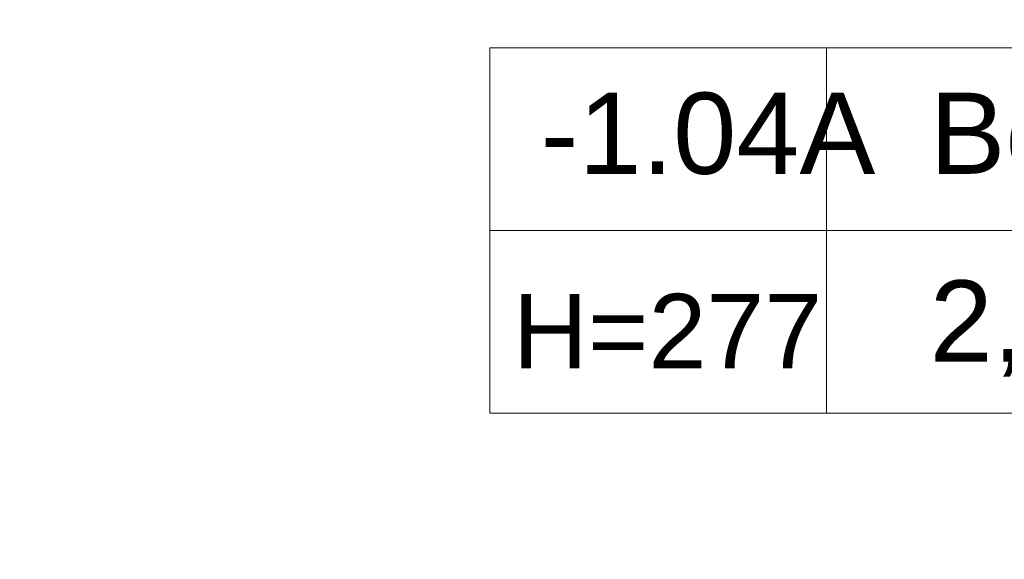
# Model space of a CAD drawing. Header units: millimetres. Extents: x 24385 to 79107, y -56478 to -23676.
# Tile 190 of 256: x 27135 to 27280, y -25624 to -25544. Entities that reach past the tile are written whole.
import ezdxf

# ---------------------------------------------------------------- set-up
doc = ezdxf.new("R2010")
doc.units = ezdxf.units.MM
doc.header["$LTSCALE"] = 2
doc.layers.add('0_OPIS', color=7, linetype='Continuous', lineweight=13)
doc.layers.add('3DPLAN_A_TABELKA POMIESZCZEŃ', color=7, linetype='Continuous', lineweight=0)
for name, color, linetype in [('3DPLAN_A_KRESKOWANIE 1', 253, 'Continuous'), ('3DPLAN_A_OPIS', 8, 'Continuous'), ('3DPLAN_A_POMIESZCZENIE NUMER', 100, 'Continuous'), ('A_POMIESZCZENIE OPIS', 100, 'Continuous')]:
    doc.layers.add(name, color=color, linetype=linetype)
doc.styles.add('ARIAL', font='arial.ttf')

# ---------------------------------------------------------------- blocks, each defined once
blk = doc.blocks.new('tabelka dla tp')
at = {"layer": '3DPLAN_A_TABELKA POMIESZCZEŃ'}
for p, q in [((49.7, 54), (49.7, 0)), ((0, 27), (243.13, 27))]:
    blk.add_line(p, q, dxfattribs=at)
blk.add_lwpolyline([(0, 54), (243.13, 54), (243.13, 0), (0, 0)], close=True, dxfattribs=at)
at = {"layer": '3DPLAN_A_POMIESZCZENIE NUMER', "color": 7, "style": 'ARIAL'}
blk.add_attdef('NUMER', (2.23, 35.39), '', height=12, dxfattribs=at)
at = {"layer": 'A_POMIESZCZENIE OPIS', "color": 7, "style": 'ARIAL'}
for tag, p in [('NAZWA', (51.73, 35.39)), ('POWIERZCHNIA', (51.06, 7.24))]:
    blk.add_attdef(tag, p, '', height=12, dxfattribs=at)
blk = doc.blocks.new('kondygnacja -1')
at = {"layer": '3DPLAN_A_KRESKOWANIE 1'}
h = blk.add_hatch(dxfattribs=at)
h.set_pattern_fill('ANSI31', color=256, scale=7.5, style=0)
h.set_pattern_definition([(45, (23044.838, -26883.88), (-16.83798, 16.83798), [])])
h.paths.add_polyline_path([(31677.49, -24430.84), (30214.87, -24430.84), (30214.87, -24470.84), (30429.61, -24470.84), (30429.61, -24477.84), (30447.61, -24477.84), (30447.61, -24818.84), (30476.61, -24818.84), (30476.61, -24470.84), (31012.61, -24470.84), (31012.61, -24478.84), (31079.61, -24478.84), (31079.61, -24470.84), (31638.61, -24470.84), (31638.61, -25036.84), (31079.61, -25036.84), (31079.61, -25028.84), (31012.61, -25028.84), (31012.61, -25036.84), (30611.38, -25036.84), (30611.38, -25072.84), (31023.61, -25072.84), (31034.61, -25082.84), (31034.61, -25330.84), (31023.61, -25340.84), (30831.4, -25340.84, -0.038531), (30832.58, -25356.18), (30832.58, -25371.84), (31079.61, -25371.84), (31079.61, -25072.84), (31638.61, -25072.84), (31638.61, -25943.84), (30832.58, -25943.84), (30832.58, -26009.84), (31677.49, -26009.84)])
h.paths.add_polyline_path([(30682.61, -26009.84), (30832.58, -26009.84), (30832.58, -25943.84), (30760.61, -25943.84), (30760.61, -25454.67), (30735.61, -25464.58), (30735.61, -25943.84), (30682.61, -25943.84)])
h.paths.add_polyline_path([(30679.61, -25371.84), (30735.61, -25371.84), (30735.61, -25464.58), (30760.61, -25454.67), (30760.61, -25371.84), (30832.58, -25371.84), (30832.58, -25356.18, 0.038531), (30831.4, -25340.84), (30679.61, -25340.84)])
h.paths.add_polyline_path([(30355.83, -25371.84), (30425.61, -25371.84), (30425.61, -25379.84), (30463.61, -25379.84), (30463.61, -25424.74), (30471.61, -25424.74), (30471.61, -25395.84), (30533.61, -25395.84), (30533.61, -25371.84), (30576.61, -25371.84), (30576.61, -25341.84), (30472.61, -25341.84), (30472.61, -25326.84), (30427.61, -25326.84), (30427.61, -25341.84), (30355.83, -25341.84)])
h.paths.add_polyline_path([(30456.61, -25936.84), (30425.61, -25936.84), (30425.61, -25945.84), (30380.61, -25945.84), (30380.61, -26009.84), (30512.61, -26009.84), (30512.61, -25943.84), (30466.61, -25943.84), (30466.61, -25712.84), (30456.61, -25712.84)])
h.paths.add_polyline_path([(28888.61, -25941.84), (28888.61, -26009.84), (29013.61, -26009.84), (29013.61, -25941.84)])
h.paths.add_polyline_path([(28591.17, -26009.84), (28591.17, -25944.84), (28547.61, -25944.84), (28547.61, -26009.84)])
h.paths.add_polyline_path([(28624.61, -25870.53), (28654.8, -25870.53), (28654.8, -25924.53), (28624.61, -25924.53), (28624.61, -25944.84), (28591.17, -25944.84), (28591.17, -26009.84), (28713.61, -26009.84), (28713.61, -25941.84), (28672.61, -25941.84), (28672.61, -25932.84), (28657.61, -25932.84), (28657.61, -25716.84), (28624.61, -25716.84)])
h.paths.add_polyline_path([(28372.61, -25944.84), (28328.61, -25944.84), (28328.61, -25907.84), (28282.61, -25907.84), (28282.61, -25944.84), (28248.61, -25944.84), (28248.61, -26009.84), (28372.61, -26009.84)])
h.paths.add_polyline_path([(28092.61, -25563.84), (28054.61, -25563.84), (28054.61, -25383.84), (28067.6, -25383.84), (28067.61, -25375.84), (28340.61, -25375.84), (28340.61, -25341.84), (28070.61, -25341.84), (28070.61, -25332.84), (28030.61, -25332.84), (28030.61, -25395.6), (28048.71, -25395.6), (28048.71, -25449.6), (28030.61, -25449.6), (28030.61, -26009.84), (28073.61, -26009.84), (28073.61, -25944.84), (28054.61, -25944.84), (28054.61, -25668.84), (28092.61, -25668.84)])
h.paths.add_polyline_path([(27949.61, -25495.75), (27949.61, -25507.75), (27983.29, -25507.75), (27983.29, -25521.75), (27949.61, -25521.75), (27949.61, -25531.84), (27999.61, -25531.84), (27999.61, -25934.84), (27982.61, -25934.84), (27982.61, -25942.84), (27947.61, -25942.84), (27947.61, -26009.84), (28026.62, -26009.84), (28026.62, -25449.6), (27999.61, -25449.6), (27999.61, -25463.84), (27949.61, -25463.84), (27949.61, -25481.75), (27983.29, -25481.75), (27983.29, -25495.75)])
h.paths.add_polyline_path([(27982.61, -25361.84), (27952.61, -25361.84), (27952.61, -25332.84), (28026.62, -25332.84), (28026.62, -25395.6), (27999.61, -25395.6), (27999.61, -25377.84), (27982.61, -25377.84)])
h.paths.add_polyline_path([(26818.61, -25892.84), (26781.49, -25892.84), (26781.49, -26009.84), (26894.54, -26009.84), (26894.54, -25942.84), (26830.61, -25942.84), (26830.61, -25930.84), (26818.61, -25930.84)])
h.paths.add_polyline_path([(26894.54, -26009.84), (27115.94, -26009.84), (27115.94, -25942.84), (26894.54, -25942.84)])
h.paths.add_polyline_path([(27115.94, -25942.84), (27115.94, -26009.84), (27466.61, -26009.84), (27466.61, -25942.84), (27427.61, -25942.84), (27427.61, -25933.84), (27384.61, -25933.84), (27384.61, -25942.84)])
h.paths.add_polyline_path([(27641.61, -25942.84), (27641.61, -26009.84), (27802.61, -26009.84), (27802.61, -25942.84)])
h.paths.add_polyline_path([(30621.1, -25040.47), (30688.37, -25040.47), (30688.37, -25072.87), (30621.1, -25072.87)], flags=24)
at = {"layer": '3DPLAN_A_TABELKA POMIESZCZEŃ', "ltscale": 0.5}
ref = blk.add_blockref('tabelka dla tp', (27203.99, -25602.07), dxfattribs=at)
ref.add_attrib('NUMER', '-1.04A', (27211.51, -25566.68), dxfattribs={"layer": '3DPLAN_A_POMIESZCZENIE NUMER', "color": 0, "height": 12, "style": 'ARIAL'})
ref.add_attrib('NAZWA', 'Boks brudny', (27268.94, -25566.68), dxfattribs={"layer": 'A_POMIESZCZENIE OPIS', "color": 0, "height": 12, "style": 'ARIAL'})
ref.add_attrib('POWIERZCHNIA', '2,73', (27268.94, -25594.43), dxfattribs={"layer": 'A_POMIESZCZENIE OPIS', "color": 0, "height": 12, "style": 'ARIAL'})
at = {"layer": '3DPLAN_A_OPIS', "color": 1, "lineweight": 30, "style": 'ARIAL'}
for tag, p in [('PRZESUNIĘCIE_WEJŚCIA', (27655.16, -24535.33)), ('WYŁĄCZONE', (27007.18, -24723.98)), ('Z_OPRACOWANIA', (26996.84, -24746.42)), ('WYŁĄCZONE', (30803.05, -24760.87)), ('Z_OPRACOWANIA', (30792.71, -24783.3)), ('WYŁĄCZONE', (28894.9, -24826.59)), ('Z_OPRACOWANIA', (28884.56, -24849.03)), ('POWIĘKSZENIE_WEJŚCIA', (28313.68, -25144.41)), ('POWIĘKSZENIE_WEJŚCIA', (29600.62, -25191.36)), ('POWIĘKSZENIE_WEJŚCIA', (28011.45, -25235.42)), ('WYŁĄCZONE', (29754.42, -25678.17)), ('Z_OPRACOWANIA', (29744.08, -25700.6)), ('WYJŚCIE_EWAKUACYJNE', (27763.79, -26106.07))]:
    blk.add_attdef(tag, p, '', height=12, dxfattribs=at)
at = {"layer": '3DPLAN_A_OPIS', "color": 0, "lineweight": 30, "style": 'ARIAL'}
for tag, p in [('UGUL_1', (29350.3, -24586.01)), ('UGUL_2', (29622.92, -24586.01)), ('UGUL_3', (29833.15, -24586.01))]:
    blk.add_attdef(tag, p, '', height=12, dxfattribs=at)
at = {"layer": '3DPLAN_A_TABELKA POMIESZCZEŃ', "color": 7, "ltscale": 0.5, "insert": (27207.36, -25584.42), "char_height": 11, "width": 59.2068, "attachment_point": 1, "style": 'ARIAL'}
blk.add_mtext('H=277', dxfattribs=at)
at = {"layer": '3DPLAN_A_TABELKA POMIESZCZEŃ', "ltscale": 0.5, "style": 'ARIAL'}
for tag, p in [('KURTYNA', (27861.91, -26064.85)), ('POWIETRZNA', (27861.91, -26084.56))]:
    blk.add_attdef(tag, p, '', height=12, dxfattribs=at)

msp = doc.modelspace()

# ---------------------------------------------------------------- block references
at = {"layer": '0_OPIS'}
msp.add_blockref('kondygnacja -1', (0, 0), dxfattribs=at)

doc.saveas('drawing.dxf')
